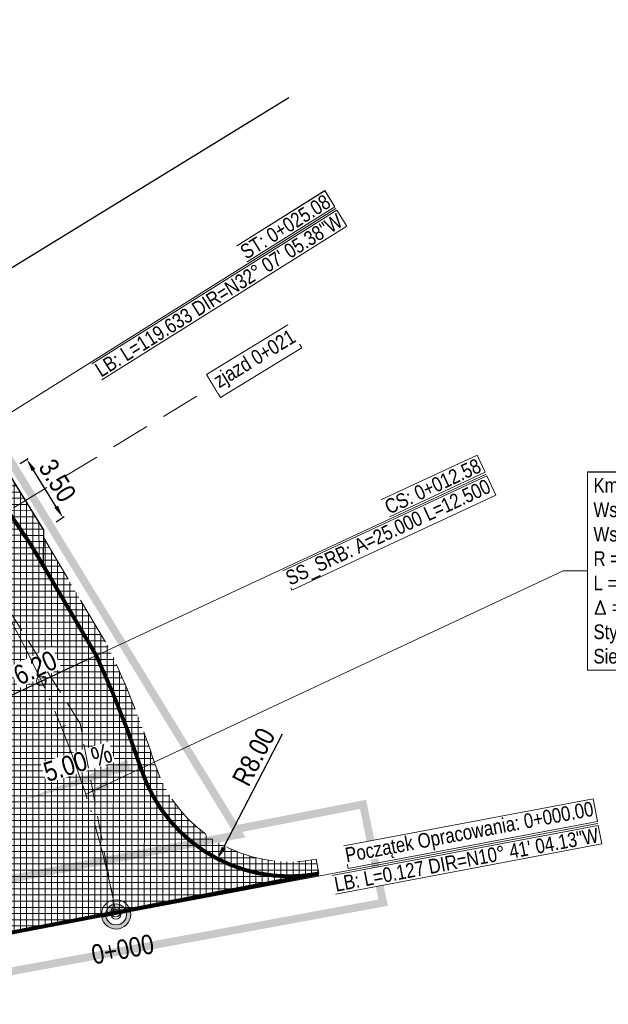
# Model space of a CAD drawing. Header units: metres. Extents: x 6467369 to 7543668, y 5829073 to 6004987.
# Tile 3 of 256: x 7543609 to 7543639, y 5829075 to 5829125. Entities that reach past the tile are written whole.
import ezdxf

# ---------------------------------------------------------------- set-up
doc = ezdxf.new("R2010")
doc.units = ezdxf.units.M
for name, pattern in [('1', [0]), ('ACAD_ISO04W100', [30, 24, -3, 0, -3]), ('DASHED', [0.75, 0.5, -0.25]), ('DASHED2', [0.375, 0.25, -0.125]), ('GDE', [0]), ('HIDDEN', [0.375, 0.25, -0.125]), ('JIS_02_2.0', [3, 2, -1]), ('PHANTOM2', [1.25, 0.625, -0.125, 0.125, -0.125, 0.125, -0.125])]:
    doc.linetypes.add(name, pattern=pattern)
doc.layers.get('0').update_dxf_attribs({"lineweight": 0})
doc.layers.get('Defpoints').update_dxf_attribs({"lineweight": 0})
for name, color, linetype, lineweight in [('_D-krawędź jezdni', 253, 'Continuous', 30), ('_D-krawędź pobocza', 253, 'HIDDEN', 15), ('_D-krawężnik wyniesiony BET', 7, 'Continuous', 30), ('_D-krawężnik zaniżony BET', 7, 'DASHED', 30), ('_D-kreskowanie jezdni', 254, 'Continuous', 13), ('_D-kreskowanie pobocze', 32, '1', 13), ('_D-kreskowanie zjazd MB', 4, '1', 13), ('_D-linia ograniczonego użytkowania', 150, 'GDE', 18), ('_D-linia rozgraniczająca inw.', 6, 'GDE', 18), ('_D-wymiary-plan', 5, 'Continuous', 0), ('_Opis', 7, 'Continuous', 0), ('C-DROGI-SYTUACJA-ETYKIETY', 7, 'Continuous', 0), ('C-ROAD', 7, 'Continuous', 0)]:
    doc.layers.add(name, color=color, linetype=linetype, lineweight=lineweight)
doc.layers.add('_pomocnicza', color=6, linetype='Continuous', lineweight=30, plot=False)
doc.styles.add('ROAD SYSTEM', font='ARIALN.TTF', dxfattribs={"height": 10})
doc.styles.add('STYLE2', font='ARIALN.TTF', dxfattribs={"height": 1})
doc.dimstyles.new('Standard - DROGA wymiary zrobione przez Daniela', dxfattribs={"dimscale": 0.5, "dimtxt": 1, "dimasz": 1.3, "dimexe": 0.18, "dimexo": 1.5, "dimgap": 0.5, "dimtad": 1, "dimrnd": 0.05, "dimzin": 0, "dimdsep": 46, "dimtxsty": 'STYLE2', "dimcen": 0.09, "dimadec": 0, "dimazin": 0, "dimtfac": 1, "dimtofl": 0, "dimtmove": 1, "dimatfit": 3, "dimfxl": 1, "dimtfill": 1, "dimtolj": 1, "dimtzin": 0, "dimarcsym": 1})

# ---------------------------------------------------------------- blocks, each defined once
blk = doc.blocks.new('*D112')
at = {"layer": '_D-wymiary-plan', "color": 0, "lineweight": -2, "ltscale": 0.01, "transparency": 16777216}
for p, q in [((7543612.753, 5829092.191), (7543612.473, 5829092.788)), ((7543611.846, 5829092.594), (7543607.409, 5829090.515)), ((7543606.502, 5829090.918), (7543606.782, 5829090.32))]:
    blk.add_line(p, q, dxfattribs=at)
at = {"layer": '_D-wymiary-plan', "color": 0, "ltscale": 0.01, "transparency": 16777216}
for points in [[(7543611.8, 5829092.692), (7543611.892, 5829092.496), (7543612.435, 5829092.87)], [(7543607.363, 5829090.613), (7543607.455, 5829090.417), (7543606.821, 5829090.239)]]:
    blk.add_solid(points, dxfattribs=at)
at = {"layer": 'Defpoints', "color": 0, "ltscale": 0.01, "transparency": 16777216}
for p in [(7543612.435, 5829092.87), (7543606.821, 5829090.239), (7543606.821, 5829090.239)]:
    blk.add_point(p, dxfattribs=at)
at = {"layer": '_D-wymiary-plan', "color": 0, "ltscale": 0.01, "transparency": 16777216, "insert": (7543609.305, 5829092.243), "char_height": 1, "attachment_point": 5, "rotation": 25.1093, "style": 'STYLE2', "bg_fill": 3, "box_fill_scale": 1.1, "bg_fill_color": 256, "bg_fill_true_color": 13158600, "bg_fill_transparency": 0}
blk.add_mtext('\\A1;6.20', dxfattribs=at)
blk = doc.blocks.new('*D113')
at = {"layer": '_D-wymiary-plan', "color": 0, "lineweight": -2, "ltscale": 0.01, "transparency": 16777216}
blk.add_line((7543621.962, 5829088.842), (7543618.956, 5829083.031), dxfattribs=at)
at = {"layer": '_D-wymiary-plan', "color": 0, "ltscale": 0.01, "transparency": 16777216}
blk.add_solid([(7543618.859, 5829083.08), (7543619.052, 5829082.981), (7543618.657, 5829082.453)], dxfattribs=at)
at = {"layer": 'Defpoints', "color": 0, "ltscale": 0.01, "transparency": 16777216}
for p in [(7543622.333, 5829089.559), (7543618.657, 5829082.453)]:
    blk.add_point(p, dxfattribs=at)
at = {"layer": '_D-wymiary-plan', "color": 0, "ltscale": 0.01, "transparency": 16777216, "insert": (7543620.503, 5829087.677), "char_height": 1, "attachment_point": 5, "rotation": 62.6471, "style": 'STYLE2', "bg_fill": 3, "box_fill_scale": 1.1, "bg_fill_color": 256, "bg_fill_true_color": 13158600, "bg_fill_transparency": 0}
blk.add_mtext('\\A1;R8.00', dxfattribs=at)
blk = doc.blocks.new('*D115')
at = {"layer": '_D-wymiary-plan', "color": 0, "lineweight": -2, "ltscale": 0.01, "transparency": 16777216}
for p, q in [((7543608.528, 5829102.702), (7543608.954, 5829102.966)), ((7543610.38, 5829100.493), (7543609.22, 5829102.366)), ((7543610.372, 5829099.724), (7543610.798, 5829099.988))]:
    blk.add_line(p, q, dxfattribs=at)
at = {"layer": '_D-wymiary-plan', "color": 0, "ltscale": 0.01, "transparency": 16777216}
for points in [[(7543609.312, 5829102.423), (7543609.127, 5829102.309), (7543608.877, 5829102.918)], [(7543610.472, 5829100.55), (7543610.287, 5829100.436), (7543610.722, 5829099.94)]]:
    blk.add_solid(points, dxfattribs=at)
at = {"layer": 'Defpoints', "color": 0, "ltscale": 0.01, "transparency": 16777216}
for p in [(7543608.877, 5829102.918), (7543607.89, 5829102.307), (7543609.735, 5829099.329)]:
    blk.add_point(p, dxfattribs=at)
at = {"layer": '_D-wymiary-plan', "color": 0, "ltscale": 0.01, "transparency": 16777216, "insert": (7543610.446, 5829101.83), "char_height": 1, "attachment_point": 5, "rotation": 301.77, "style": 'STYLE2', "bg_fill": 3, "box_fill_scale": 1.1, "bg_fill_color": 256, "bg_fill_true_color": 13158600, "bg_fill_transparency": 0}
blk.add_mtext('\\A1;3.50', dxfattribs=at)
blk = doc.blocks.new('kilometraz2')
at = {"linetype": 'ByBlock', "lineweight": -2}
for points in [[(0, 0.5), (0, 0.7, 0.414214), (-0.7, 0, 0.414214), (0, -0.7), (0, -0.5, -0.414214), (-0.5, 0, -0.414214)], [(0, -0.5, 0.414214), (0.5, 0, 0.414214), (0, 0.5)]]:
    blk.add_hatch(color=0, dxfattribs=at).paths.add_polyline_path(points)
at = {"color": 0, "linetype": 'ByBlock', "lineweight": -2}
for p, q in [((0, 0.5), (0, 0.7)), ((0, 0.5), (0, -0.5)), ((0, -0.5), (0, -0.7))]:
    blk.add_line(p, q, dxfattribs=at)
for radius in [0.7, 0.5]:
    blk.add_circle((0, 0), radius, dxfattribs=at)
blk = doc.blocks.new('AeccTickCircle')
blk.add_circle((0, 0), 1)
blk = doc.blocks.new('AeccTickLine')
blk.add_line((0, -0.5), (0, 0.5))

msp = doc.modelspace()

# ---------------------------------------------------------------- hatches: boundary and pattern name
at = {"layer": '_D-kreskowanie jezdni', "ltscale": 0.01, "transparency": 33554610}
h = msp.add_hatch(dxfattribs=at)
h.set_pattern_fill('ANSI37', color=256, scale=0.1, angle=45)
edge = h.paths.add_edge_path()
edge.add_line((7543541.948, 5829205.051), (7543539.962, 5829208.288))
edge.add_line((7543539.962, 5829208.288), (7543536.326, 5829204.653))
edge.add_line((7543536.326, 5829204.653), (7543537.7, 5829202.414))
edge.add_line((7543537.7, 5829202.414), (7543597.914, 5829106.492))
edge.add_line((7543597.914, 5829106.492), (7543601.244, 5829101.187))
edge.add_line((7543601.244, 5829101.187), (7543601.307, 5829101.076))
edge.add_line((7543601.307, 5829101.076), (7543604.277, 5829095.666))
edge.add_line((7543604.277, 5829095.666), (7543607.529, 5829088.727))
edge.add_arc((7543600.285, 5829085.333), 8, -79.1489, 25.1093, ccw=False)
edge.add_line((7543601.791, 5829077.476), (7543623.839, 5829081.702))
edge.add_arc((7543622.333, 5829089.559), 8, 198.2095, 280.8497, ccw=False)
edge.add_arc((7543564.293, 5829070.466), 53.1, 18.2095, 24.9562)
edge.add_line((7543612.435, 5829092.87), (7543609.116, 5829098.497))
edge.add_line((7543609.116, 5829098.497), (7543605.552, 5829103.741))
edge.add_line((7543605.552, 5829103.741), (7543605.479, 5829103.846))
edge.add_line((7543605.479, 5829103.846), (7543602.176, 5829109.108))
edge.add_line((7543602.176, 5829109.108), (7543541.948, 5829205.051))
at = {"layer": '_D-kreskowanie pobocze', "ltscale": 0.01, "transparency": 33554623}
h = msp.add_hatch(dxfattribs=at)
h.set_pattern_fill('NET', color=256, scale=0.1)
h.paths.add_polyline_path([(7543602.241, 5829099.376), (7543600.242, 5829099.899), (7543599.206, 5829099.254), (7543599.603, 5829098.617), (7543600.365, 5829099.091), (7543601.738, 5829098.732), (7543603.608, 5829095.326), (7543606.85, 5829088.409, -0.489128), (7543601.65, 5829078.212), (7543601.791, 5829077.476, 0.489128), (7543607.529, 5829088.727), (7543604.277, 5829095.666)])
h.paths.add_polyline_path([(7543609.75, 5829098.898), (7543609.728, 5829098.93), (7543609.706, 5829097.496), (7543612.435, 5829092.87, -0.029447), (7543614.733, 5829087.059, 0.377071), (7543623.839, 5829081.702), (7543623.697, 5829082.438, -0.377072), (7543615.446, 5829087.293, 0.029617), (7543613.099, 5829093.219)])
at = {"layer": '_D-kreskowanie zjazd MB', "ltscale": 0.01, "transparency": 33554623}
h = msp.add_hatch(dxfattribs=at)
h.set_pattern_fill('NET', color=256, scale=0.1)
h.paths.add_polyline_path([(7543607.89, 5829102.307), (7543606.114, 5829102.914), (7543609.116, 5829098.497), (7543609.706, 5829097.496), (7543609.735, 5829099.329)])
h.paths.add_polyline_path([(7543598.886, 5829104.944), (7543598.41, 5829102.881), (7543597.359, 5829102.226), (7543599.206, 5829099.254), (7543600.242, 5829099.899), (7543602.241, 5829099.376), (7543601.307, 5829101.076), (7543601.244, 5829101.187)])
h.paths.add_polyline_path([(7543400.24, 5829486.098), (7543400.037, 5829486.01), (7543398.073, 5829486.79, 0.005462), (7543400.673, 5829480.832), (7543401.436, 5829482.802), (7543401.711, 5829482.921)])
h.paths.add_polyline_path([(7543370.654, 5829564.088), (7543368.744, 5829565.067), (7543368.813, 5829564.829), (7543368.885, 5829564.585, 0.007592), (7543370.66, 5829558.856), (7543371.813, 5829560.782)])
h.paths.add_polyline_path([(7543341.949, 5829634.662), (7543341.083, 5829632.726), (7543339.915, 5829632.28), (7543341.164, 5829629.01), (7543342.332, 5829629.456), (7543344.268, 5829628.59)])
h.paths.add_polyline_path([(7543337.163, 5829664.779), (7543335.448, 5829665.731), (7543335.539, 5829665.486), (7543335.653, 5829665.183), (7543335.767, 5829664.879), (7543335.882, 5829664.575), (7543335.996, 5829664.271), (7543336.111, 5829663.966), (7543336.226, 5829663.662), (7543336.342, 5829663.358), (7543336.457, 5829663.054), (7543336.573, 5829662.749), (7543336.689, 5829662.445), (7543336.805, 5829662.14), (7543336.921, 5829661.836), (7543337.037, 5829661.531), (7543337.154, 5829661.226), (7543337.27, 5829660.921), (7543337.387, 5829660.616), (7543337.754, 5829659.654), (7543338.427, 5829661.515)])
h.paths.add_polyline_path([(7543320.419, 5829698.893), (7543319.348, 5829697.062), (7543317.257, 5829696.514), (7543318.155, 5829693.131), (7543320.235, 5829693.676), (7543322.066, 5829692.605)])
h.paths.add_polyline_path([(7543289.976, 5829840.217), (7543288.309, 5829841.224), (7543289.93, 5829835.036), (7543290.837, 5829836.824)])
at = {"layer": '_D-wymiary-plan', "transparency": 33554687}
h = msp.add_hatch(color=256, dxfattribs=at)
h.dxf.hatch_style = 1
h.paths.add_polyline_path([(7543614.217, 5829087.003), (7543614.014, 5829087.525), (7543608.635, 5829085.447)])

# ---------------------------------------------------------------- linework, layer by layer
at = {"layer": '_D-krawędź jezdni', "ltscale": 0.01, "flags": 128}
for points in [[(7543609.735, 5829099.329), (7543607.89, 5829102.307)], [(7543609.735, 5829099.329), (7543609.706, 5829097.496)]]:
    msp.add_lwpolyline(points, dxfattribs=at)
at = {"layer": '_D-krawężnik wyniesiony BET', "const_width": 0.2, "flags": 128}
msp.add_lwpolyline([(7543541.948, 5829205.051), (7543605.479, 5829103.846), (7543605.552, 5829103.741), (7543609.116, 5829098.497), (7543612.435, 5829092.87, -0.029447), (7543614.733, 5829087.059, 0.377072), (7543623.839, 5829081.702, 0.377072)], format="xyb", dxfattribs=at)
at = {"layer": '_D-krawężnik zaniżony BET', "ltscale": 3, "const_width": 0.2, "flags": 128}
msp.add_lwpolyline([(7543623.839, 5829081.702), (7543601.975, 5829077.511), (7543601.791, 5829077.476)], dxfattribs=at)
at = {"layer": '_pomocnicza', "ltscale": 0.01, "flags": 128}
msp.add_lwpolyline([(7543591.433, 5829102.515), (7543622.295, 5829121.455)], dxfattribs=at)
at = {"layer": 'C-DROGI-SYTUACJA-ETYKIETY', "color": 7, "linetype": 'Continuous', "lineweight": 0}
for p, q in [((7543619.643, 5829113.858), (7543620.162, 5829113.031)), ((7543612.207, 5829107.801), (7543612.72, 5829106.983)), ((7543627.054, 5829100.86), (7543627.466, 5829099.976)), ((7543621.987, 5829097.205), (7543622.448, 5829096.213)), ((7543625.114, 5829083.115), (7543625.333, 5829081.955)), ((7543624.529, 5829081.6), (7543624.708, 5829080.65))]:
    msp.add_line(p, q, dxfattribs=at)
at = {"layer": 'C-DROGI-SYTUACJA-ETYKIETY', "color": 7, "linetype": 'Continuous', "lineweight": 15}
msp.add_line((7543613.303, 5829079.712), (7543588.736, 5829075.077), dxfattribs=at)

# ---------------------------------------------------------------- block references
at = {"layer": 'C-DROGI-SYTUACJA-ETYKIETY', "color": 7, "linetype": 'Continuous', "lineweight": 30, "ltscale": 0.01, "xscale": 0.4999999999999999, "yscale": 0.4999999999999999, "zscale": 0.4999999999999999}
for p, rotation in [((7543610.652, 5829089.194), 111.9980365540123), ((7543613.449, 5829079.611), 100.6844802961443)]:
    msp.add_blockref('AeccTickLine', p, dxfattribs=dict(at, rotation=rotation))
at = {"layer": 'C-DROGI-SYTUACJA-ETYKIETY', "color": 7, "linetype": 'Continuous', "lineweight": 9, "ltscale": 0.01, "xscale": 1.071428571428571, "yscale": 1.071428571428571, "zscale": 1.071428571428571, "rotation": 100.6844802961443}
msp.add_blockref('kilometraz2', (7543613.449, 5829079.611), dxfattribs=at)
at = {"layer": 'C-DROGI-SYTUACJA-ETYKIETY', "color": 7, "linetype": 'Continuous', "lineweight": 0, "ltscale": 0.01, "xscale": 0.2500000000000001, "yscale": 0.2500000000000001, "zscale": 0.2500000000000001, "rotation": 100.6844806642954}
msp.add_blockref('AeccTickCircle', (7543613.426, 5829079.736), dxfattribs=at)
at = {"layer": 'C-DROGI-SYTUACJA-ETYKIETY', "color": 7, "linetype": 'Continuous', "lineweight": 0, "ltscale": 0.01, "extrusion": (1.20342e-16, 2.2705e-17, -1), "xscale": 0.2500000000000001, "yscale": 0.2500000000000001, "zscale": 0.2500000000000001, "rotation": 79.31551970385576}
msp.add_blockref('AeccTickCircle', (-7543613.449, 5829079.611, 0), dxfattribs=at)

# ---------------------------------------------------------------- texts
at = {"layer": 'C-DROGI-SYTUACJA-ETYKIETY', "color": 7, "linetype": 'Continuous', "lineweight": 0, "insert": (7543632.228, 5829102.302), "char_height": 0.75, "width": 5.25083, "attachment_point": 9, "rotation": 24.9562, "style": 'ROAD SYSTEM', "bg_fill": 3, "box_fill_scale": 1.133333, "bg_fill_color": 256, "bg_fill_true_color": 13158600, "bg_fill_transparency": 0}
msp.add_mtext('CS: 0+012.58', dxfattribs=at)
at = {"layer": 'C-DROGI-SYTUACJA-ETYKIETY', "color": 7, "linetype": 'Continuous', "lineweight": 15, "insert": (7543637.909, 5829097.205), "char_height": 0.75, "width": 9.08793, "attachment_point": 4, "style": 'STYLE2', "bg_fill": 3, "box_fill_scale": 1.4, "bg_fill_color": 256, "bg_fill_true_color": 13158600, "bg_fill_transparency": 0}
msp.add_mtext('Km PP = 0+006.39\\PWsp.N = 5829089.3844\\PWsp.E = 7543611.6053{\\fSimplex|b0|i0|c161|p2;\\P}R = 50.0\\PL = 12.45\\P{\\fSimplex|b0|i0|c161|p2;Δ} = 14.27\\PStyczna = 6.3\\PSieczna = 0.39', dxfattribs=at)
at = {"layer": 'C-DROGI-SYTUACJA-ETYKIETY', "color": 7, "linetype": 'Continuous', "lineweight": 0, "insert": (7543613.693, 5829078.321), "char_height": 1, "attachment_point": 2, "rotation": 10.6845, "style": 'STYLE2'}
msp.add_mtext('0+000', dxfattribs=at)

# ---------------------------------------------------------------- next in the draw order: linework, layer by layer
at = {"layer": 'C-DROGI-SYTUACJA-ETYKIETY', "color": 7, "linetype": 'Continuous', "lineweight": 0}
for p, q in [((7543631.949, 5829103.138), (7543627.054, 5829100.86)), ((7543632.361, 5829102.253), (7543631.949, 5829103.138)), ((7543627.466, 5829099.976), (7543632.361, 5829102.253))]:
    msp.add_line(p, q, dxfattribs=at)
at = {"layer": 'C-DROGI-SYTUACJA-ETYKIETY', "color": 7, "linetype": 'Continuous', "lineweight": 15}
for p, q in [((7543637.609, 5829102.284), (7543637.609, 5829092.126)), ((7543647.207, 5829102.284), (7543637.609, 5829102.284)), ((7543637.609, 5829092.126), (7543647.207, 5829092.126))]:
    msp.add_line(p, q, dxfattribs=at)

# ---------------------------------------------------------------- next in the draw order: texts
at = {"layer": '_D-wymiary-plan', "ltscale": 0.01, "insert": (7543611.641, 5829086.906), "char_height": 1, "attachment_point": 8, "rotation": 17.3867, "style": 'STYLE2', "bg_fill": 3, "box_fill_scale": 1.05, "bg_fill_color": 256, "bg_fill_transparency": 0}
msp.add_mtext('5.00 %', dxfattribs=at)
at = {"layer": 'C-DROGI-SYTUACJA-ETYKIETY', "color": 7, "linetype": 'Continuous', "lineweight": 0, "insert": (7543624.518, 5829115.883), "char_height": 0.75, "width": 5.15679, "attachment_point": 9, "rotation": 32.1182, "style": 'ROAD SYSTEM', "bg_fill": 3, "box_fill_scale": 1.133333, "bg_fill_color": 256, "bg_fill_true_color": 13158600, "bg_fill_transparency": 0}
msp.add_mtext('ST: 0+025.08', dxfattribs=at)

# ---------------------------------------------------------------- next in the draw order: linework, layer by layer
at = {"layer": '_D-krawędź pobocza', "ltscale": 10, "flags": 128}
msp.add_lwpolyline([(7543609.728, 5829098.93), (7543609.75, 5829098.898), (7543613.099, 5829093.219, -0.029617), (7543615.446, 5829087.293, 0.377072), (7543623.697, 5829082.438), (7543623.839, 5829081.702)], format="xyb", dxfattribs=at)
at = {"layer": 'C-DROGI-SYTUACJA-ETYKIETY', "color": 7, "linetype": 'Continuous', "lineweight": 0}
for p, q in [((7543624.137, 5829116.678), (7543619.643, 5829113.858)), ((7543624.656, 5829115.852), (7543624.137, 5829116.678)), ((7543620.162, 5829113.031), (7543624.656, 5829115.852))]:
    msp.add_line(p, q, dxfattribs=at)
at = {"layer": 'C-ROAD', "color": 7, "linetype": 'DASHED2', "lineweight": 0, "ltscale": 5}
msp.add_line((7543613.426, 5829079.736), (7543611.605, 5829089.384), dxfattribs=at)

# ---------------------------------------------------------------- next in the draw order: dimensions: what is measured, and where the dimension line sits
at = {"layer": '_D-wymiary-plan', "ltscale": 0.01}
dim = msp.add_radius_dim(center=(7543622.333, 5829089.559), mpoint=(7543618.657, 5829082.453), dimstyle='Standard - DROGA wymiary zrobione przez Daniela', dxfattribs=at)
dim.commit()
dim.dimension.update_dxf_attribs({"geometry": '*D113', "text_midpoint": (7543621.178, 5829087.327), "dimtype": 164})

# ---------------------------------------------------------------- next in the draw order: linework, layer by layer
at = {"layer": '_D-linia ograniczonego użytkowania', "linetype": 'PHANTOM2', "ltscale": 5, "const_width": 0.4, "flags": 128}
msp.add_lwpolyline([(7543599.283, 5829080.015), (7543600.194, 5829075.24), (7543627.133, 5829080.211), (7543626.105, 5829085.248), (7543619.501, 5829083.959)], dxfattribs=at)
at = {"layer": '_D-linia rozgraniczająca inw.', "color": 6, "linetype": 'PHANTOM2', "ltscale": 5, "transparency": 33554687, "const_width": 0.4, "flags": 128}
msp.add_lwpolyline([(7543414.109, 5829456.854), (7543418.284, 5829449.062), (7543418.996, 5829447.749), (7543440.118, 5829406.026), (7543440.777, 5829404.728), (7543462.555, 5829363.32), (7543463.236, 5829362.038), (7543472.652, 5829343.348), (7543476.55, 5829328.839), (7543477.204, 5829326.448), (7543490.588, 5829294.607), (7543606.962, 5829104.603), (7543619.762, 5829083.704), (7543604.318, 5829080.702), (7543604.132, 5829090.779), (7543487.699, 5829277.803), (7543483.121, 5829288.396), (7543468.498, 5829322.225), (7543453.933, 5829356.039), (7543446.29, 5829373.606), (7543432.738, 5829399.857), (7543410.791, 5829442.676), (7543392.522, 5829478.146), (7543387.964, 5829490.248), (7543378.445, 5829514.974), (7543362.686, 5829556.498), (7543360.513, 5829564.493), (7543348.23, 5829609.671), (7543334.611, 5829645.326), (7543329.863, 5829657.753), (7543318.461, 5829690.796), (7543316.511, 5829698.164), (7543276.05, 5829850.487), (7543280.235, 5829851.582), (7543286.625, 5829853.237), (7543290.086, 5829841.052), (7543305.98, 5829778.335), (7543333.536, 5829674.973), (7543356.755, 5829615.034), (7543368.639, 5829571.19), (7543369.356, 5829568.681), (7543386.033, 5829521.269), (7543386.771, 5829519.145), (7543395.728, 5829496.802), (7543396.446, 5829495.009)], close=True, dxfattribs=at)

# ---------------------------------------------------------------- next in the draw order: texts
at = {"layer": 'C-DROGI-SYTUACJA-ETYKIETY', "color": 7, "linetype": 'Continuous', "lineweight": 0, "insert": (7543638.003, 5829084.447), "char_height": 0.75, "width": 12.94106, "attachment_point": 9, "rotation": 10.6845, "style": 'ROAD SYSTEM', "bg_fill": 3, "box_fill_scale": 1.133333, "bg_fill_color": 256, "bg_fill_true_color": 13158600, "bg_fill_transparency": 0}
msp.add_mtext('Początek Opracowania: 0+000.00', dxfattribs=at)

# ---------------------------------------------------------------- next in the draw order: dimensions: what is measured, and where the dimension line sits
at = {"layer": '_D-wymiary-plan', "ltscale": 0.01}
for p1, p2, distance, picture, middle in [((7543609.735, 5829099.329), (7543607.89, 5829102.307), -1.161, '*D115', (7543610.446, 5829101.83)), ((7543612.435, 5829092.87), (7543606.821, 5829090.239), 0, '*D112', (7543609.305, 5829092.243))]:
    dim = msp.add_aligned_dim(p1=p1, p2=p2, distance=distance, dimstyle='Standard - DROGA wymiary zrobione przez Daniela', dxfattribs=at)
    dim.commit()
    dim.dimension.update_dxf_attribs({"geometry": picture, "text_midpoint": middle})

# ---------------------------------------------------------------- next in the draw order: linework, layer by layer
at = {"layer": 'C-DROGI-SYTUACJA-ETYKIETY', "color": 7, "linetype": 'Continuous', "lineweight": 15}
for p, q in [((7543603.535, 5829102.475), (7543624.709, 5829115.767)), ((7543609.737, 5829091.615), (7543632.403, 5829102.163)), ((7543613.572, 5829079.634), (7543638.139, 5829084.269))]:
    msp.add_line(p, q, dxfattribs=at)
at = {"layer": 'C-DROGI-SYTUACJA-ETYKIETY', "color": 7, "linetype": 'Continuous', "lineweight": 0}
for p, q in [((7543637.901, 5829085.528), (7543625.114, 5829083.115)), ((7543638.12, 5829084.367), (7543637.901, 5829085.528)), ((7543625.333, 5829081.955), (7543638.12, 5829084.367))]:
    msp.add_line(p, q, dxfattribs=at)
at = {"layer": 'C-ROAD', "color": 7, "linetype": 'DASHED2', "lineweight": 0, "ltscale": 5}
msp.add_line((7543611.605, 5829089.384), (7543603.429, 5829102.409), dxfattribs=at)
at = {"layer": 'C-ROAD', "color": 7, "linetype": 'ACAD_ISO04W100', "lineweight": 15, "ltscale": 0.2, "flags": 128}
msp.add_lwpolyline([(7543613.449, 5829079.611), (7543613.426, 5829079.736, 0.062353), (7543609.624, 5829091.562), (7543609.452, 5829091.927), (7543609.278, 5829092.29), (7543609.101, 5829092.653), (7543608.921, 5829093.013), (7543608.739, 5829093.373), (7543608.554, 5829093.731), (7543608.367, 5829094.089), (7543608.178, 5829094.445), (7543607.986, 5829094.8), (7543607.793, 5829095.153), (7543607.597, 5829095.506), (7543607.4, 5829095.858), (7543607.201, 5829096.209), (7543607, 5829096.558), (7543606.798, 5829096.907), (7543606.595, 5829097.255), (7543606.39, 5829097.602), (7543606.184, 5829097.949), (7543605.976, 5829098.295), (7543605.768, 5829098.64), (7543605.558, 5829098.984), (7543605.348, 5829099.328), (7543605.137, 5829099.672), (7543604.925, 5829100.015), (7543604.712, 5829100.358), (7543604.499, 5829100.7), (7543604.286, 5829101.042), (7543604.072, 5829101.384), (7543603.858, 5829101.726), (7543603.644, 5829102.067), (7543603.429, 5829102.409), (7543539.824, 5829203.732), (7543503.032, 5829263.676), (7543502.852, 5829263.969), (7543502.672, 5829264.262), (7543502.492, 5829264.556), (7543502.312, 5829264.849), (7543502.132, 5829265.142), (7543501.953, 5829265.436), (7543501.773, 5829265.729), (7543501.593, 5829266.023), (7543501.414, 5829266.316), (7543501.235, 5829266.61), (7543501.056, 5829266.904), (7543500.877, 5829267.198), (7543500.698, 5829267.492), (7543500.519, 5829267.786), (7543500.341, 5829268.08), (7543500.163, 5829268.375), (7543499.985, 5829268.669), (7543499.808, 5829268.964), (7543499.631, 5829269.259), (7543499.454, 5829269.554), (7543499.277, 5829269.849), (7543499.101, 5829270.145), (7543498.925, 5829270.441), (7543498.75, 5829270.737), (7543498.575, 5829271.033), (7543498.4, 5829271.329), (7543498.226, 5829271.626), (7543498.052, 5829271.923), (7543497.879, 5829272.22), (7543497.706, 5829272.518), (7543497.533, 5829272.816)], format="xyb", dxfattribs=at)

# ---------------------------------------------------------------- next in the draw order: block references
at = {"layer": 'C-DROGI-SYTUACJA-ETYKIETY', "color": 7, "linetype": 'Continuous', "lineweight": 0, "ltscale": 0.01, "extrusion": (1.1103e-16, 5.16709e-17, -1), "xscale": 0.2500000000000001, "yscale": 0.2500000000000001, "zscale": 0.2500000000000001, "rotation": 65.04381229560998}
msp.add_blockref('AeccTickCircle', (-7543609.624, 5829091.562, 0), dxfattribs=at)

# ---------------------------------------------------------------- next in the draw order: leaders
at = {"layer": 'C-DROGI-SYTUACJA-ETYKIETY', "color": 7, "linetype": 'Continuous', "lineweight": 15, "ltscale": 0.01}
msp.add_leader([(7543611.894, 5829085.767), (7543636.359, 5829097.205), (7543637.609, 5829097.205)], dimstyle='Standard - DROGA wymiary zrobione przez Daniela', override={"dimscale": 1, "dimasz": 1.25, "dimtxsty": 'STYLE2', "dimclrd": 256, "dimlwd": 15}, dxfattribs=at)

# ---------------------------------------------------------------- next in the draw order: texts
at = {"layer": 'C-DROGI-SYTUACJA-ETYKIETY', "color": 7, "linetype": 'Continuous', "lineweight": 0, "char_height": 0.75, "attachment_point": 3, "style": 'ROAD SYSTEM', "bg_fill": 3, "box_fill_scale": 1.133333, "bg_fill_color": 256, "bg_fill_true_color": 13158600, "bg_fill_transparency": 0}
for s, insert, width, rotation in [('LB: L=119.633 DIR=N32° 07\' 05.38"W', (7543624.731, 5829115.544), 14.77022, 32.1182), ('SS_SRB: A=25.000 L=12.500', (7543632.397, 5829101.939), 11.44931, 24.9562), ('LB: L=0.127 DIR=N10° 41\' 04.13"W', (7543638.077, 5829084.054), 13.805, 10.6845)]:
    msp.add_mtext(s, dxfattribs=dict(at, insert=insert, width=width, rotation=rotation))

# ---------------------------------------------------------------- next in the draw order: linework, layer by layer
at = {"layer": '_Opis', "color": 7, "linetype": 'Continuous', "lineweight": 0}
msp.add_line((7543622.964, 5829108.627), (7543622.25, 5829109.801), dxfattribs=at)
at = {"layer": 'C-DROGI-SYTUACJA-ETYKIETY', "color": 7, "linetype": 'Continuous', "lineweight": 0}
for p, q in [((7543624.762, 5829115.682), (7543612.207, 5829107.801)), ((7543625.276, 5829114.864), (7543624.762, 5829115.682)), ((7543612.72, 5829106.983), (7543625.276, 5829114.864)), ((7543632.445, 5829102.072), (7543621.987, 5829097.205)), ((7543632.907, 5829101.08), (7543632.445, 5829102.072)), ((7543622.448, 5829096.213), (7543632.907, 5829101.08)), ((7543638.157, 5829084.171), (7543624.529, 5829081.6)), ((7543638.336, 5829083.222), (7543638.157, 5829084.171)), ((7543624.708, 5829080.65), (7543638.336, 5829083.222))]:
    msp.add_line(p, q, dxfattribs=at)

# ---------------------------------------------------------------- next in the draw order: texts
at = {"layer": '_Opis', "color": 7, "linetype": 'Continuous', "lineweight": 0, "insert": (7543618.608, 5829106.78), "char_height": 0.75, "width": 4.52692, "attachment_point": 4, "rotation": 31.3258, "style": 'ROAD SYSTEM', "bg_fill": 3, "box_fill_scale": 1.266667, "bg_fill_color": 256, "bg_fill_true_color": 13158600, "bg_fill_transparency": 0}
msp.add_mtext('zjazd 0+021', dxfattribs=at)

# ---------------------------------------------------------------- next in the draw order: linework, layer by layer
at = {"layer": '_Opis', "color": 7, "linetype": 'Continuous', "lineweight": 0}
for p, q in [((7543622.25, 5829109.801), (7543618.08, 5829107.262)), ((7543618.794, 5829106.089), (7543622.964, 5829108.627)), ((7543618.08, 5829107.262), (7543618.794, 5829106.089))]:
    msp.add_line(p, q, dxfattribs=at)
at = {"layer": '_Opis', "color": 7, "linetype": 'JIS_02_2.0', "lineweight": 15}
msp.add_line((7543605.624, 5829098.877), (7543618.437, 5829106.676), dxfattribs=at)

doc.saveas('drawing.dxf')
